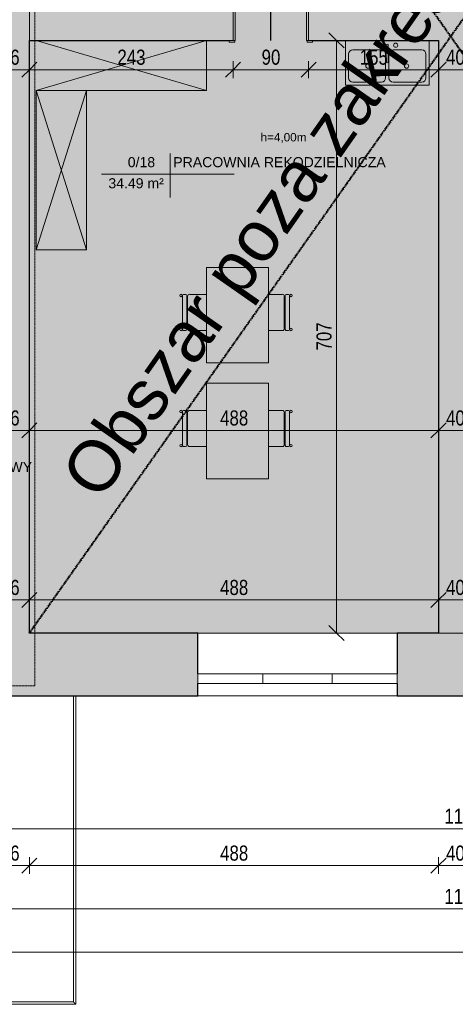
# Model space of a CAD drawing. Header units: centimetres. Extents: x 14786 to 20326, y -10865 to -8494.
# Tile 12 of 22: x 16829 to 17349, y -10783 to -9609. Entities that reach past the tile are written whole.
import ezdxf

# ---------------------------------------------------------------- set-up
doc = ezdxf.new("R2010")
doc.units = ezdxf.units.CM
doc.linetypes.add('Aligning Line 1_8_', pattern=[0.635, 0.3175, -0.3175])
for name, color, linetype, lineweight in [('A-ANNO-DIMS', 211, 'Continuous', 9), ('A-ANNO-DIMS-100', 211, 'Continuous', 9), ('A-AREA-IDEN', 2, 'Continuous', 9), ('A-DETL', 90, 'Continuous', 9), ('A-DETL-GENF', 92, 'Continuous', 9), ('A-DETL-MEDM', 33, 'Continuous', 25), ('A-DETL-THIN', 151, 'Continuous', 9), ('A-DOOR', 31, 'Continuous', 9), ('A-DOOR-FRAM', 31, 'Continuous', 18), ('A-FLOR-HRAL', 11, 'Continuous', 9), ('A-GLAZ', 151, 'Continuous', 9), ('A-WALL', 113, 'Continuous', 9), ('A-WALL-PATT', 111, 'Continuous', 25), ('G-ANNO-TEXT', 231, 'Continuous', 9), ('I-FURN', 30, 'Continuous', 9), ('I-WALL', 2, 'Continuous', 9), ('P-SANR-FIXT', 6, 'Continuous', 9)]:
    doc.layers.add(name, color=color, linetype=linetype, lineweight=lineweight)
doc.styles.add('Arial', font='arial.ttf', dxfattribs={"height": 12})
doc.styles.add('Arial_2', font='arial.ttf', dxfattribs={"width": 0.8, "height": 18})
doc.styles.add('Arial_3', font='arial.ttf', dxfattribs={"height": 10})
doc.styles.add('Arial_5', font='arial.ttf', dxfattribs={"height": 60})
doc.dimstyles.new('Przekątna_-_1_8_mm_Arial', dxfattribs={"dimscale": 30.48, "dimtxt": 18.364669, "dimasz": 0.590551, "dimexe": 0.328084, "dimexo": 0.0625, "dimgap": 0.016404, "dimtad": 1, "dimdec": 0, "dimdsep": 46, "dimtxsty": 'Arial_2', "dimblk1": 'OBLIQUE', "dimblk2": 'OBLIQUE', "dimsah": 1, "dimcen": 0.09, "dimazin": 0, "dimtfac": 1, "dimtdec": 4, "dimtix": 1, "dimtmove": 0, "dimatfit": 3, "dimfxl": 0.328084, "dimfxlon": 1, "dimtvp": 1, "dimtolj": 1, "dimtzin": 0, "dimarcsym": 2})

# ---------------------------------------------------------------- blocks, each defined once
blk = doc.blocks.new('Drzwi-wewnętrzne-jednoskrzydłowe-dwupanelowe-drewniane - 900 x 2100mm-321364-3_Poziom parteru')
at = {"layer": 'A-DOOR', "lineweight": 18}
for p, q in [((42.5, 111.1825), (39, 111.1825)), ((39, 111.1825), (39, 26.1825)), ((42.5, 26.1825), (42.5, 111.1825)), ((39, 26.1825), (42.5, 26.1825))]:
    blk.add_line(p, q, dxfattribs=at)
at = {"layer": 'A-DOOR'}
for p, q in [((-43.135, 28.1825), (-49.635, 28.1825)), ((-49.635, 28.1825), (-49.635, 26.1825)), ((-49.635, 26.1825), (-43.135, 26.1825)), ((-43.135, 26.1825), (-43.135, 28.1825)), ((49.635, 28.1825), (43.135, 28.1825)), ((43.135, 28.1825), (43.135, 26.1825)), ((43.135, 26.1825), (49.635, 26.1825)), ((49.635, 26.1825), (49.635, 28.1825)), ((-43.135, -26.8175), (-49.635, -26.8175)), ((-49.635, -26.8175), (-49.635, -28.8175)), ((-49.635, -28.8175), (-43.135, -28.8175)), ((-43.135, -28.8175), (-43.135, -26.8175)), ((49.635, -26.8175), (43.135, -26.8175)), ((43.135, -26.8175), (43.135, -28.8175)), ((43.135, -28.8175), (49.635, -28.8175)), ((49.635, -28.8175), (49.635, -26.8175))]:
    blk.add_line(p, q, dxfattribs=at)
blk.add_arc((42.5, 26.1825), 85, 90, 180, dxfattribs=at)
at = {"layer": 'A-DOOR-FRAM'}
for p, q in [((-42.5, 26.1825), (-45, 26.1825)), ((-45, 26.1825), (-45, -26.8175)), ((-42.5, 22.6825), (-42.5, 26.1825)), ((42.5, 26.1825), (42.5, 22.6825)), ((45, 26.1825), (42.5, 26.1825)), ((45, -26.8175), (45, 26.1825)), ((-41.23, 22.6825), (-42.5, 22.6825)), ((-42.5, -26.8175), (-42.5, 19.19)), ((-42.5, 19.19), (-41.23, 19.19)), ((-41.23, 19.19), (-41.23, 22.6825)), ((42.5, 22.6825), (41.23, 22.6825)), ((41.23, 22.6825), (41.23, 19.19)), ((41.23, 19.19), (42.5, 19.19)), ((42.5, 19.19), (42.5, -26.8175)), ((-45, -26.8175), (-42.5, -26.8175)), ((42.5, -26.8175), (45, -26.8175))]:
    blk.add_line(p, q, dxfattribs=at)
blk = doc.blocks.new('Krzesło Breuera - Krzesło Breuera-494065-3_Poziom parteru')
at = {"layer": 'I-FURN'}
for p, q in [((-21.6, 7.1), (-21.6, -12.7)), ((21.6, -12.7), (21.6, 7.1)), ((-21.6, -17.6), (-21.6, -20.1)), ((20.3, -16.3), (-20.3, -16.3)), ((-20.3, -21.3), (20.3, -21.3)), ((-19.1, -15.2), (19, -15.2)), ((21.6, -20.1), (21.6, -17.6))]:
    blk.add_line(p, q, dxfattribs=at)
for centre, radius, start, end in [((-20.3, -23.1), 1.51, 360, 180), ((-20.3, -23.1), 1.51, 180, 360), ((-19.1, -12.7), 2.54, 180, 270), ((-20.3, -17.6), 1.27, 90, 180), ((-20.3, -20.1), 1.27, 180, 270), ((20.4, -23.1), 1.51, 360, 180), ((20.4, -23.1), 1.51, 180, 360), ((19, -12.7), 2.54, 270, 360), ((20.3, -17.6), 1.27, 360, 90), ((20.3, -20.1), 1.27, 270, 360)]:
    blk.add_arc(centre, radius, start, end, dxfattribs=at)
blk = doc.blocks.new('Krzesło Breuera - Krzesło Breuera-V10-3_Poziom parteru')
at = {"layer": 'I-FURN'}
for p, q in [((-21.6, 17.6), (-21.6, 20.1)), ((-21.6, -3.8), (-21.6, 12.7)), ((-20.3, 21.3), (20.3, 21.3)), ((20.3, 16.3), (-20.3, 16.3)), ((-19.1, 15.2), (19, 15.2)), ((21.6, 20.1), (21.6, 17.6)), ((21.6, 12.7), (21.6, -3.8))]:
    blk.add_line(p, q, dxfattribs=at)
for centre, radius, start, end in [((-20.3, 23.1), 1.51, 0, 180), ((20.4, 23.1), 1.51, 0, 180), ((-20.3, 23.1), 1.51, 180, 0), ((-20.3, 20.1), 1.27, 90, 180), ((-20.3, 17.6), 1.27, 180, 270), ((-19.1, 12.7), 2.54, 90, 180), ((20.4, 23.1), 1.51, 180, 0), ((19, 12.7), 2.54, 0, 90), ((20.3, 20.1), 1.27, 0, 90), ((20.3, 17.6), 1.27, 270, 0)]:
    blk.add_arc(centre, radius, start, end, dxfattribs=at)
blk = doc.blocks.new('Zlew kuchenny podwójny - 1000 x 535mm-496617-3_Poziom parteru')
at = {"layer": 'P-SANR-FIXT'}
for p, q in [((51.6, 27), (-48.4, 27)), ((-48.4, 27), (-48.4, -26.5)), ((51.6, -26.5), (51.6, 27)), ((-5.4, 15.6), (-39.5, 15.6)), ((0.3, 21.3), (0.3, 1.5)), ((2.8, 21.3), (2.8, 1.5)), ((42.7, 15.6), (8.6, 15.6)), ((-44.6, 10.5), (-44.6, -17.6)), ((-0.3, 10.5), (-0.3, -17.6)), ((3.5, 10.5), (3.5, -17.6)), ((47.8, -17.6), (47.8, 10.5)), ((-39.5, -22.7), (-5.4, -22.7)), ((8.6, -22.7), (42.7, -22.7)), ((-48.4, -26.5), (51.6, -26.5))]:
    blk.add_line(p, q, dxfattribs=at)
for centre, radius, start, end in [((-8.4, 21.3), 2.54, 360, 180), ((11.6, 21.3), 2.54, 360, 180), ((-39.5, 10.5), 5.08, 90, 180), ((-8.4, 21.3), 2.54, 180, 360), ((-5.4, 10.5), 5.08, 360, 90), ((1.6, 21.3), 1.27, 360, 180), ((8.6, 10.5), 5.08, 90, 180), ((11.6, 21.3), 2.54, 180, 360), ((42.7, 10.5), 5.08, 360, 90), ((1.6, 1.5), 1.27, 180, 0), ((-21.5, -3.6), 2.54, 0, 180), ((-21.5, -3.6), 2.54, 180, 360), ((24.7, -3.6), 2.54, 0, 180), ((24.7, -3.6), 2.54, 180, 360), ((-39.5, -17.6), 5.08, 180, 270), ((-5.4, -17.6), 5.08, 270, 0), ((8.6, -17.6), 5.08, 180, 270), ((42.7, -17.6), 5.08, 270, 0)]:
    blk.add_arc(centre, radius, start, end, dxfattribs=at)
blk = doc.blocks.new('Poręcz - Poręcz-564848-3_Poziom parteru')
at = {"layer": 'A-FLOR-HRAL'}
for p, q in [((16893.1, -10415.5), (16893.1, -10780.2)), ((16896.1, -10783.2), (16896.1, -10415.5)), ((16893.1, -10780.2), (16783.6, -10780.2)), ((16783.6, -10780.2), (16783.6, -10783.2)), ((16783.6, -10783.2), (16896.1, -10783.2))]:
    blk.add_line(p, q, dxfattribs=at)
blk.add_open_spline([(16896.1, -10783.2), (16896.1, -10783.2), (16896.1, -10783.2), (16896, -10783.1), (16895.9, -10783), (16895.8, -10782.9), (16895.8, -10782.8), (16895.7, -10782.8), (16895.5, -10782.6), (16895.4, -10782.5), (16895.3, -10782.4), (16895.2, -10782.3), (16895.1, -10782.2), (16895, -10782.1), (16894.9, -10782), (16894.8, -10781.9), (16894.7, -10781.8), (16894.6, -10781.7), (16894.5, -10781.6), (16894.4, -10781.5), (16894.3, -10781.4), (16894.2, -10781.3), (16894.1, -10781.2), (16894, -10781.1), (16894, -10781.1), (16893.9, -10781), (16893.8, -10780.9), (16893.7, -10780.8), (16893.6, -10780.7), (16893.5, -10780.6), (16893.4, -10780.5), (16893.3, -10780.4), (16893.2, -10780.3), (16893.1, -10780.2), (16893.1, -10780.2), (16893.1, -10780.2)], degree=3, knots=[0, 0, 0, 0, 0.083333, 0.125, 0.166667, 0.208333, 0.229167, 0.25, 0.291667, 0.333333, 0.354167, 0.375, 0.395833, 0.416667, 0.4375, 0.458333, 0.479167, 0.5, 0.520833, 0.541667, 0.5625, 0.583333, 0.604167, 0.625, 0.645833, 0.666667, 0.6875, 0.708333, 0.75, 0.770833, 0.791667, 0.833333, 0.875, 0.916667, 1, 1, 1, 1], dxfattribs=at)
blk = doc.blocks.new('Aluminum_2 szybowe - 160x140-V12-3_Poziom parteru')
at = {"layer": 'A-GLAZ'}
for p, q in [((-137.2, 25.2), (22.8, 25.2)), ((-137.2, 13.7), (-137.2, 25.2)), ((22.8, 25.2), (22.8, 13.7)), ((22.8, 13.7), (-137.2, 13.7))]:
    blk.add_line(p, q, dxfattribs=at)
blk = doc.blocks.new('Aluminum_2 szybowe - 160x140-V13-3_Poziom parteru')
at = {"layer": 'A-GLAZ'}
for p, q in [((-137.2, 25.2), (22.8, 25.2)), ((-137.2, 13.7), (-137.2, 25.2)), ((22.8, 25.2), (22.8, 13.7)), ((22.8, 13.7), (-137.2, 13.7))]:
    blk.add_line(p, q, dxfattribs=at)
blk = doc.blocks.new('Etyk_pom_1_mala - Etyk_pom_1_mala-219433-3_Poziom parteru')
at = {"layer": 'A-AREA-IDEN'}
for p, q in [((-0.096, 0.144), (-0.096, -0.378)), ((-0.915, -0.101), (0.666, -0.101))]:
    blk.add_line(p, q, dxfattribs=at)
blk = doc.blocks.new('DIMBLOCK7-3_Poziom parteru')
at = {"layer": 'A-ANNO-DIMS-100'}
for p, q in [((16794.6, -10098.8), (16794.6, -10088.8)), ((16794.6, -10098.8), (16803.6, -10089.8)), ((16840.6, -10098.8), (16840.6, -10088.8)), ((16840.6, -10098.8), (16849.6, -10089.8)), ((16794.6, -10098.8), (16785.6, -10107.8)), ((16794.6, -10098.8), (16840.6, -10098.8)), ((16794.6, -10098.8), (16794.6, -10108.8)), ((16840.6, -10098.8), (16831.6, -10107.8)), ((16840.6, -10098.8), (16840.6, -10108.8))]:
    blk.add_line(p, q, dxfattribs=at)
at = {"layer": 'A-ANNO-DIMS-100', "color": 0, "insert": (16806.6, -10075), "char_height": 18, "width": 26.445, "attachment_point": 1, "line_spacing_factor": 0.941778, "style": 'Arial_2'}
blk.add_mtext('46', dxfattribs=at)
blk = doc.blocks.new('_Oblique')
at = {"color": 0, "linetype": 'ByBlock', "lineweight": -2}
blk.add_line((-0.5, -0.5), (0.5, 0.5), dxfattribs=at)
blk = doc.blocks.new('DIMBLOCK8-3_Poziom parteru')
at = {"layer": 'A-ANNO-DIMS-100'}
for p, q in [((16840.6, -10098.8), (16840.6, -10088.8)), ((16840.6, -10098.8), (16849.6, -10089.8)), ((17328.6, -10098.8), (17328.6, -10088.8)), ((17328.6, -10098.8), (17337.6, -10089.8)), ((16840.6, -10098.8), (16831.6, -10107.8)), ((16840.6, -10098.8), (17328.6, -10098.8)), ((16840.6, -10098.8), (16840.6, -10108.8)), ((17328.6, -10098.8), (17319.6, -10107.8)), ((17328.6, -10098.8), (17328.6, -10108.8))]:
    blk.add_line(p, q, dxfattribs=at)
at = {"layer": 'A-ANNO-DIMS-100', "color": 0, "insert": (17068.1, -10075), "char_height": 18, "width": 39.668, "attachment_point": 1, "line_spacing_factor": 0.941778, "style": 'Arial_2'}
blk.add_mtext('488', dxfattribs=at)
blk = doc.blocks.new('DIMBLOCK9-3_Poziom parteru')
at = {"layer": 'A-ANNO-DIMS-100'}
for p, q in [((17328.6, -10098.8), (17328.6, -10088.8)), ((17328.6, -10098.8), (17337.6, -10089.8)), ((17368.6, -10098.8), (17368.6, -10088.8)), ((17368.6, -10098.8), (17377.6, -10089.8)), ((17328.6, -10098.8), (17319.6, -10107.8)), ((17328.6, -10098.8), (17368.6, -10098.8)), ((17328.6, -10098.8), (17328.6, -10108.8)), ((17368.6, -10098.8), (17359.6, -10107.8)), ((17368.6, -10098.8), (17368.6, -10108.8))]:
    blk.add_line(p, q, dxfattribs=at)
at = {"layer": 'A-ANNO-DIMS-100', "color": 0, "insert": (17337.6, -10075), "char_height": 18, "width": 26.445, "attachment_point": 1, "line_spacing_factor": 0.941778, "style": 'Arial_2'}
blk.add_mtext('40', dxfattribs=at)
blk = doc.blocks.new('DIMBLOCK78-3_Poziom parteru')
at = {"layer": 'A-ANNO-DIMS-100'}
for p, q in [((16794.6, -9668.7), (16794.6, -9658.7)), ((16794.6, -9668.7), (16803.6, -9659.7)), ((16840.6, -9668.7), (16840.6, -9658.7)), ((16840.6, -9668.7), (16849.6, -9659.7)), ((16794.6, -9668.7), (16785.6, -9677.7)), ((16794.6, -9668.7), (16840.6, -9668.7)), ((16794.6, -9668.7), (16794.6, -9678.7)), ((16840.6, -9668.7), (16831.6, -9677.7)), ((16840.6, -9668.7), (16840.6, -9678.7))]:
    blk.add_line(p, q, dxfattribs=at)
at = {"layer": 'A-ANNO-DIMS-100', "color": 0, "insert": (16806.6, -9644.8), "char_height": 18, "width": 26.445, "attachment_point": 1, "line_spacing_factor": 0.941778, "style": 'Arial_2'}
blk.add_mtext('46', dxfattribs=at)
blk = doc.blocks.new('DIMBLOCK79-3_Poziom parteru')
at = {"layer": 'A-ANNO-DIMS-100'}
for p, q in [((16840.6, -9668.7), (16840.6, -9658.7)), ((16840.6, -9668.7), (16849.6, -9659.7)), ((17083.6, -9668.7), (17083.6, -9658.7)), ((17083.6, -9668.7), (17092.6, -9659.7)), ((16840.6, -9668.7), (16831.6, -9677.7)), ((16840.6, -9668.7), (17083.6, -9668.7)), ((16840.6, -9668.7), (16840.6, -9678.7)), ((17083.6, -9668.7), (17074.6, -9677.7)), ((17083.6, -9668.7), (17083.6, -9678.7))]:
    blk.add_line(p, q, dxfattribs=at)
at = {"layer": 'A-ANNO-DIMS-100', "color": 0, "insert": (16945.6, -9644.8), "char_height": 18, "width": 39.668, "attachment_point": 1, "line_spacing_factor": 0.941778, "style": 'Arial_2'}
blk.add_mtext('243', dxfattribs=at)
blk = doc.blocks.new('DIMBLOCK80-3_Poziom parteru')
at = {"layer": 'A-ANNO-DIMS-100'}
for p, q in [((17083.6, -9668.7), (17083.6, -9658.7)), ((17083.6, -9668.7), (17092.6, -9659.7)), ((17173.6, -9668.7), (17173.6, -9658.7)), ((17173.6, -9668.7), (17182.6, -9659.7)), ((17083.6, -9668.7), (17074.6, -9677.7)), ((17083.6, -9668.7), (17173.6, -9668.7)), ((17083.6, -9668.7), (17083.6, -9678.7)), ((17173.6, -9668.7), (17164.6, -9677.7)), ((17173.6, -9668.7), (17173.6, -9678.7))]:
    blk.add_line(p, q, dxfattribs=at)
at = {"layer": 'A-ANNO-DIMS-100', "color": 0, "insert": (17117.6, -9644.8), "char_height": 18, "width": 26.445, "attachment_point": 1, "line_spacing_factor": 0.941778, "style": 'Arial_2'}
blk.add_mtext('90', dxfattribs=at)
blk = doc.blocks.new('DIMBLOCK81-3_Poziom parteru')
at = {"layer": 'A-ANNO-DIMS-100'}
for p, q in [((17173.6, -9668.7), (17173.6, -9658.7)), ((17173.6, -9668.7), (17182.6, -9659.7)), ((17328.6, -9668.7), (17328.6, -9658.7)), ((17328.6, -9668.7), (17337.6, -9659.7)), ((17173.6, -9668.7), (17164.6, -9677.7)), ((17173.6, -9668.7), (17328.6, -9668.7)), ((17173.6, -9668.7), (17173.6, -9678.7)), ((17328.6, -9668.7), (17319.6, -9677.7)), ((17328.6, -9668.7), (17328.6, -9678.7))]:
    blk.add_line(p, q, dxfattribs=at)
at = {"layer": 'A-ANNO-DIMS-100', "color": 0, "insert": (17234.6, -9644.8), "char_height": 18, "width": 39.668, "attachment_point": 1, "line_spacing_factor": 0.941778, "style": 'Arial_2'}
blk.add_mtext('155', dxfattribs=at)
blk = doc.blocks.new('DIMBLOCK82-3_Poziom parteru')
at = {"layer": 'A-ANNO-DIMS-100'}
for p, q in [((17328.6, -9668.7), (17328.6, -9658.7)), ((17328.6, -9668.7), (17337.6, -9659.7)), ((17368.6, -9668.7), (17368.6, -9658.7)), ((17368.6, -9668.7), (17377.6, -9659.7)), ((17328.6, -9668.7), (17319.6, -9677.7)), ((17328.6, -9668.7), (17368.6, -9668.7)), ((17328.6, -9668.7), (17328.6, -9678.7)), ((17368.6, -9668.7), (17359.6, -9677.7)), ((17368.6, -9668.7), (17368.6, -9678.7))]:
    blk.add_line(p, q, dxfattribs=at)
at = {"layer": 'A-ANNO-DIMS-100', "color": 0, "insert": (17337.6, -9644.8), "char_height": 18, "width": 26.445, "attachment_point": 1, "line_spacing_factor": 0.941778, "style": 'Arial_2'}
blk.add_mtext('40', dxfattribs=at)
blk = doc.blocks.new('DIMBLOCK103-3_Poziom parteru')
at = {"layer": 'A-ANNO-DIMS-100'}
for p, q in [((15120.6, -10721.2), (15120.6, -10711.2)), ((15120.6, -10721.2), (15129.6, -10712.2)), ((17920.6, -10721.2), (17920.6, -10711.2)), ((17920.6, -10721.2), (17929.6, -10712.2)), ((15120.6, -10721.2), (15111.6, -10730.2)), ((15120.6, -10721.2), (17920.6, -10721.2)), ((15120.6, -10721.2), (15120.6, -10731.2)), ((17920.6, -10721.2), (17911.6, -10730.2)), ((17920.6, -10721.2), (17920.6, -10731.2))]:
    blk.add_line(p, q, dxfattribs=at)
at = {"layer": 'A-ANNO-DIMS-100', "color": 0, "insert": (16498.6, -10697.3), "char_height": 18, "width": 52.89, "attachment_point": 1, "line_spacing_factor": 0.941778, "style": 'Arial_2'}
blk.add_mtext('2800', dxfattribs=at)
blk = doc.blocks.new('DIMBLOCK106-3_Poziom parteru')
at = {"layer": 'A-ANNO-DIMS-100'}
for p, q in [((16794.6, -10669.5), (16794.6, -10659.5)), ((16794.6, -10669.5), (16803.6, -10660.5)), ((17920.6, -10669.5), (17920.6, -10659.5)), ((17920.6, -10669.5), (17929.6, -10660.5)), ((16794.6, -10669.5), (16785.6, -10678.5)), ((16794.6, -10669.5), (17920.6, -10669.5)), ((16794.6, -10669.5), (16794.6, -10679.5)), ((17920.6, -10669.5), (17911.6, -10678.5)), ((17920.6, -10669.5), (17920.6, -10679.5))]:
    blk.add_line(p, q, dxfattribs=at)
at = {"layer": 'A-ANNO-DIMS-100', "color": 0, "insert": (17335.6, -10645.6), "char_height": 18, "width": 52.89, "attachment_point": 1, "line_spacing_factor": 0.941778, "style": 'Arial_2'}
blk.add_mtext('1126', dxfattribs=at)
blk = doc.blocks.new('DIMBLOCK107-3_Poziom parteru')
at = {"layer": 'A-ANNO-DIMS-100'}
for p, q in [((16794.6, -10573.8), (16794.6, -10563.8)), ((16794.6, -10573.8), (16803.6, -10564.8)), ((17920.6, -10573.8), (17920.6, -10563.8)), ((17920.6, -10573.8), (17929.6, -10564.8)), ((16794.6, -10573.8), (16785.6, -10582.8)), ((17920.6, -10573.8), (16794.6, -10573.8)), ((16794.6, -10573.8), (16794.6, -10583.8)), ((17920.6, -10573.8), (17911.6, -10582.8)), ((17920.6, -10573.8), (17920.6, -10583.8))]:
    blk.add_line(p, q, dxfattribs=at)
at = {"layer": 'A-ANNO-DIMS-100', "color": 0, "insert": (17335.6, -10549.9), "char_height": 18, "width": 52.89, "attachment_point": 1, "line_spacing_factor": 0.941778, "style": 'Arial_2'}
blk.add_mtext('1126', dxfattribs=at)
blk = doc.blocks.new('DIMBLOCK114-3_Poziom parteru')
at = {"layer": 'A-ANNO-DIMS-100'}
for p, q in [((16794.6, -10301), (16794.6, -10291)), ((16794.6, -10301), (16803.6, -10292)), ((16840.6, -10301), (16840.6, -10291)), ((16840.6, -10301), (16849.6, -10292)), ((16794.6, -10301), (16785.6, -10310)), ((16794.6, -10301), (16840.6, -10301)), ((16794.6, -10301), (16794.6, -10311)), ((16840.6, -10301), (16831.6, -10310)), ((16840.6, -10301), (16840.6, -10311))]:
    blk.add_line(p, q, dxfattribs=at)
at = {"layer": 'A-ANNO-DIMS-100', "color": 0, "insert": (16806.6, -10277.1), "char_height": 18, "width": 26.445, "attachment_point": 1, "line_spacing_factor": 0.941778, "style": 'Arial_2'}
blk.add_mtext('46', dxfattribs=at)
blk = doc.blocks.new('DIMBLOCK115-3_Poziom parteru')
at = {"layer": 'A-ANNO-DIMS-100'}
for p, q in [((16840.6, -10301), (16840.6, -10291)), ((16840.6, -10301), (16849.6, -10292)), ((17328.6, -10301), (17328.6, -10291)), ((17328.6, -10301), (17337.6, -10292)), ((16840.6, -10301), (16831.6, -10310)), ((16840.6, -10301), (17328.6, -10301)), ((16840.6, -10301), (16840.6, -10311)), ((17328.6, -10301), (17319.6, -10310)), ((17328.6, -10301), (17328.6, -10311))]:
    blk.add_line(p, q, dxfattribs=at)
at = {"layer": 'A-ANNO-DIMS-100', "color": 0, "insert": (17068.1, -10277.1), "char_height": 18, "width": 39.668, "attachment_point": 1, "line_spacing_factor": 0.941778, "style": 'Arial_2'}
blk.add_mtext('488', dxfattribs=at)
blk = doc.blocks.new('DIMBLOCK116-3_Poziom parteru')
at = {"layer": 'A-ANNO-DIMS-100'}
for p, q in [((17328.6, -10301), (17328.6, -10291)), ((17328.6, -10301), (17337.6, -10292)), ((17368.6, -10301), (17368.6, -10291)), ((17368.6, -10301), (17377.6, -10292)), ((17328.6, -10301), (17319.6, -10310)), ((17328.6, -10301), (17368.6, -10301)), ((17328.6, -10301), (17328.6, -10311)), ((17368.6, -10301), (17359.6, -10310)), ((17368.6, -10301), (17368.6, -10311))]:
    blk.add_line(p, q, dxfattribs=at)
at = {"layer": 'A-ANNO-DIMS-100', "color": 0, "insert": (17337.6, -10277.1), "char_height": 18, "width": 26.445, "attachment_point": 1, "line_spacing_factor": 0.941778, "style": 'Arial_2'}
blk.add_mtext('40', dxfattribs=at)
blk = doc.blocks.new('DIMBLOCK151-3_Poziom parteru')
at = {"layer": 'A-ANNO-DIMS-100'}
for p, q in [((17206.9, -9633.7), (17197.9, -9624.7)), ((17206.9, -9633.7), (17196.9, -9633.7)), ((17206.9, -9633.7), (17206.9, -10340.5)), ((17206.9, -9633.7), (17215.9, -9642.7)), ((17206.9, -9633.7), (17216.9, -9633.7)), ((17206.9, -10340.5), (17197.9, -10331.5)), ((17206.9, -10340.5), (17196.9, -10340.5)), ((17206.9, -10340.5), (17215.9, -10349.5)), ((17206.9, -10340.5), (17216.9, -10340.5))]:
    blk.add_line(p, q, dxfattribs=at)
at = {"layer": 'A-ANNO-DIMS-100', "color": 0, "insert": (17183, -10003.6), "char_height": 18, "width": 39.668, "attachment_point": 1, "rotation": 90, "line_spacing_factor": 0.941778, "style": 'Arial_2'}
blk.add_mtext('707', dxfattribs=at)
blk = doc.blocks.new('DIMBLOCK173-3_Poziom parteru')
at = {"layer": 'A-ANNO-DIMS-100'}
for p, q in [((16794.6, -10617.8), (16794.6, -10607.8)), ((16794.6, -10617.8), (16803.6, -10608.8)), ((16840.6, -10617.8), (16840.6, -10607.8)), ((16840.6, -10617.8), (16849.6, -10608.8)), ((16794.6, -10617.8), (16785.6, -10626.8)), ((16794.6, -10617.8), (16840.6, -10617.8)), ((16794.6, -10617.8), (16794.6, -10627.8)), ((16840.6, -10617.8), (16831.6, -10626.8)), ((16840.6, -10617.8), (16840.6, -10627.8))]:
    blk.add_line(p, q, dxfattribs=at)
at = {"layer": 'A-ANNO-DIMS-100', "color": 0, "insert": (16806.6, -10593.9), "char_height": 18, "width": 26.445, "attachment_point": 1, "line_spacing_factor": 0.941778, "style": 'Arial_2'}
blk.add_mtext('46', dxfattribs=at)
blk = doc.blocks.new('DIMBLOCK174-3_Poziom parteru')
at = {"layer": 'A-ANNO-DIMS-100'}
for p, q in [((16840.6, -10617.8), (16840.6, -10607.8)), ((16840.6, -10617.8), (16849.6, -10608.8)), ((17328.6, -10617.8), (17328.6, -10607.8)), ((17328.6, -10617.8), (17337.6, -10608.8)), ((16840.6, -10617.8), (16831.6, -10626.8)), ((16840.6, -10617.8), (17328.6, -10617.8)), ((16840.6, -10617.8), (16840.6, -10627.8)), ((17328.6, -10617.8), (17319.6, -10626.8)), ((17328.6, -10617.8), (17328.6, -10627.8))]:
    blk.add_line(p, q, dxfattribs=at)
at = {"layer": 'A-ANNO-DIMS-100', "color": 0, "insert": (17068.1, -10593.9), "char_height": 18, "width": 39.668, "attachment_point": 1, "line_spacing_factor": 0.941778, "style": 'Arial_2'}
blk.add_mtext('488', dxfattribs=at)
blk = doc.blocks.new('DIMBLOCK175-3_Poziom parteru')
at = {"layer": 'A-ANNO-DIMS-100'}
for p, q in [((17328.6, -10617.8), (17328.6, -10607.8)), ((17328.6, -10617.8), (17337.6, -10608.8)), ((17368.6, -10617.8), (17368.6, -10607.8)), ((17368.6, -10617.8), (17377.6, -10608.8)), ((17328.6, -10617.8), (17319.6, -10626.8)), ((17328.6, -10617.8), (17368.6, -10617.8)), ((17328.6, -10617.8), (17328.6, -10627.8)), ((17368.6, -10617.8), (17359.6, -10626.8)), ((17368.6, -10617.8), (17368.6, -10627.8))]:
    blk.add_line(p, q, dxfattribs=at)
at = {"layer": 'A-ANNO-DIMS-100', "color": 0, "insert": (17337.6, -10593.9), "char_height": 18, "width": 26.445, "attachment_point": 1, "line_spacing_factor": 0.941778, "style": 'Arial_2'}
blk.add_mtext('40', dxfattribs=at)

msp = doc.modelspace()

# ---------------------------------------------------------------- hatches: boundary and pattern name
at = {"layer": 'A-DETL-GENF'}
h = msp.add_hatch(color=9, dxfattribs=at)
h.paths.add_polyline_path([(17368.62, -10340.49), (17368.62, -9633.71), (17573.62, -9633.71), (17573.62, -9580.71), (17173.62, -9580.71), (17173.62, -9633.71), (17328.62, -9633.71), (17328.62, -10340.49)])
h.paths.add_polyline_path([(16840.62, -9633.71), (17083.62, -9633.71), (17083.62, -9580.71), (16840.62, -9580.71)])
h.paths.add_polyline_path([(17779.17, -9633.71), (17845.62, -9633.71), (17845.62, -9580.71), (17663.62, -9580.71), (17663.62, -9633.71), (17717.62, -9633.71)])
h.paths.add_polyline_path([(17779.17, -9385.71), (17845.62, -9385.71), (17845.62, -9351.71), (17717.62, -9351.71), (17717.62, -9385.71), (17722.26, -9385.71)])
h.paths.add_polyline_path([(17617.62, -9385.71), (17617.62, -9351.71), (17612.62, -9351.71), (17612.62, -9237.71), (17628.49, -9237.71), (17628.49, -9231.71), (17612.62, -9231.71), (17612.62, -9015.71), (17618.62, -9015.71), (17618.62, -9009.71), (17612.62, -9009.71), (17612.62, -8917.71), (17606.62, -8917.71), (17606.62, -9009.71), (17600.62, -9009.71), (17600.62, -9015.71), (17606.62, -9015.71), (17606.62, -9231.71), (17590.76, -9231.71), (17590.76, -9237.71), (17606.62, -9237.71), (17606.73, -9349.71), (17607.26, -9349.71), (17607.26, -9351.71), (17602.62, -9351.71), (17602.62, -9385.71), (17612.99, -9385.71)])
h.paths.add_polyline_path([(17278.26, -9385.71), (17502.62, -9385.71), (17502.62, -9351.71), (17368.62, -9351.71), (17368.62, -9237.71), (17505.76, -9237.71), (17505.76, -9231.71), (17486.62, -9231.71), (17486.62, -9233.35), (17484.62, -9233.35), (17484.62, -9228.71), (17478.62, -9228.71), (17478.62, -9233.35), (17476.62, -9233.35), (17476.62, -9231.71), (17368.62, -9231.71), (17368.62, -9140.71), (17476.62, -9140.71), (17476.62, -9139.08), (17478.62, -9139.08), (17478.62, -9143.71), (17484.62, -9143.71), (17484.62, -9132.71), (17478.62, -9132.71), (17478.62, -9137.35), (17476.62, -9137.35), (17476.62, -9134.71), (17368.62, -9134.71), (17368.62, -9039.71), (17478.62, -9039.71), (17478.62, -9047.71), (17484.62, -9047.71), (17484.62, -9039.71), (17504.62, -9039.71), (17504.62, -9015.71), (17515.62, -9015.71), (17515.62, -9009.71), (17498.62, -9009.71), (17498.62, -9033.71), (17368.62, -9033.71), (17368.62, -8917.71), (17318.62, -8917.71), (17318.62, -9351.71), (17273.62, -9351.71), (17273.62, -9385.71), (17275.49, -9385.71)])
h.paths.add_polyline_path([(17058.62, -9385.71), (17183.62, -9385.71), (17183.62, -9351.71), (17138.62, -9351.71), (17138.62, -8917.71), (17128.62, -8917.71), (17128.62, -9351.71), (17053.62, -9351.71), (17053.62, -9385.71), (17058.26, -9385.71)])
h.paths.add_polyline_path([(16888.62, -9385.71), (16963.62, -9385.69), (16963.62, -9351.71), (16840.62, -9351.71), (16840.62, -9385.71)])
h.paths.add_polyline_path([(17740.62, -9237.71), (17845.62, -9237.71), (17845.62, -9231.71), (17742.62, -9231.83), (17742.62, -9233.35), (17740.62, -9233.35), (17740.62, -9228.71), (17734.62, -9228.71), (17734.62, -9233.35), (17732.62, -9233.35), (17732.62, -9231.71), (17713.49, -9231.71), (17713.49, -9237.71), (17734.62, -9237.71)])
h.paths.add_polyline_path([(17740.62, -9143.71), (17740.62, -9139.08), (17742.62, -9139.08), (17742.62, -9140.71), (17845.62, -9140.71), (17845.62, -9134.71), (17742.62, -9134.71), (17742.62, -9137.35), (17740.62, -9137.35), (17740.62, -9132.71), (17734.62, -9132.71), (17734.62, -9143.71), (17738.12, -9143.71)])
h.paths.add_polyline_path([(17738.12, -9047.71), (17740.62, -9047.71), (17740.62, -9039.71), (17845.62, -9039.71), (17845.62, -9033.71), (17720.62, -9033.71), (17720.62, -9009.71), (17703.62, -9009.71), (17703.62, -9015.71), (17714.62, -9015.71), (17714.62, -9039.71), (17734.62, -9039.71), (17734.62, -9047.71)])
msp.add_hatch(color=9, dxfattribs=at).paths.add_polyline_path([(17328.62, -10340.49), (17328.62, -9633.71), (17173.62, -9633.71), (17173.62, -9580.71), (17573.62, -9580.71), (17573.62, -9633.71), (17368.62, -9633.71), (17368.62, -10340.49), (17845.62, -10340.49), (17845.62, -9633.71), (17663.62, -9633.71), (17663.62, -9580.71), (17845.62, -9580.71), (17845.62, -9385.71), (17717.62, -9385.71), (17717.62, -9351.71), (17845.62, -9351.71), (17845.62, -9237.71), (17713.49, -9237.71), (17713.49, -9231.71), (17732.62, -9231.71), (17732.62, -9233.35), (17734.62, -9233.35), (17734.62, -9228.71), (17740.62, -9228.71), (17740.62, -9233.35), (17742.62, -9233.35), (17742.62, -9231.71), (17845.62, -9231.71), (17845.62, -9140.71), (17742.62, -9140.71), (17742.62, -9139.08), (17740.62, -9139.08), (17740.62, -9143.71), (17734.62, -9143.71), (17734.62, -9132.71), (17740.62, -9132.71), (17740.62, -9137.35), (17742.62, -9137.35), (17742.62, -9134.71), (17845.62, -9134.71), (17845.62, -9039.71), (17740.62, -9039.71), (17740.62, -9047.71), (17734.62, -9047.71), (17734.62, -9039.71), (17714.62, -9039.71), (17714.62, -9015.71), (17703.62, -9015.71), (17703.62, -9009.71), (17720.62, -9009.71), (17720.62, -9033.71), (17845.62, -9033.71), (17845.62, -8917.71), (17612.62, -8917.71), (17612.62, -9009.71), (17618.62, -9009.71), (17618.62, -9015.71), (17612.62, -9015.71), (17612.62, -9231.71), (17628.49, -9231.71), (17628.49, -9237.71), (17612.62, -9237.71), (17612.62, -9351.71), (17617.62, -9351.71), (17617.62, -9385.71), (17602.62, -9385.71), (17602.62, -9351.71), (17607.26, -9351.71), (17607.26, -9349.71), (17606.62, -9349.71), (17606.62, -9237.71), (17590.76, -9237.71), (17590.76, -9231.71), (17606.62, -9231.71), (17606.62, -9015.71), (17600.62, -9015.71), (17600.62, -9009.71), (17606.62, -9009.71), (17606.62, -8917.71), (17368.62, -8917.71), (17368.62, -9033.71), (17498.62, -9033.71), (17498.62, -9009.71), (17515.62, -9009.71), (17515.62, -9015.71), (17504.62, -9015.71), (17504.62, -9039.71), (17484.62, -9039.71), (17484.62, -9047.71), (17478.62, -9047.71), (17478.62, -9039.71), (17368.62, -9039.71), (17368.62, -9134.71), (17476.62, -9134.71), (17476.62, -9137.35), (17478.62, -9137.35), (17478.62, -9132.71), (17484.62, -9132.71), (17484.62, -9143.71), (17478.62, -9143.71), (17478.62, -9139.08), (17476.62, -9139.08), (17476.62, -9140.71), (17368.62, -9140.71), (17368.62, -9231.71), (17476.62, -9231.82), (17476.62, -9233.35), (17478.62, -9233.35), (17478.62, -9228.71), (17484.62, -9228.71), (17484.62, -9233.35), (17486.62, -9233.35), (17486.62, -9231.71), (17505.76, -9231.71), (17505.76, -9237.71), (17368.62, -9237.71), (17368.62, -9351.71), (17502.62, -9351.71), (17502.62, -9385.71), (17273.62, -9385.71), (17273.62, -9351.71), (17318.62, -9351.71), (17318.62, -8917.71), (17138.62, -8917.71), (17138.62, -9351.71), (17183.62, -9351.71), (17183.62, -9385.71), (17053.62, -9385.71), (17053.62, -9351.71), (17128.62, -9351.71), (17128.62, -8917.71), (16840.62, -8917.71), (16840.62, -9351.71), (16963.62, -9351.71), (16963.62, -9385.71), (16840.62, -9385.71), (16840.62, -9580.71), (17083.62, -9580.71), (17083.62, -9633.71), (16840.62, -9633.71), (16840.62, -10340.49), (17279.08, -10340.49)])
at = {"layer": 'A-WALL-PATT', "lineweight": 9}
h = msp.add_hatch(color=256, dxfattribs=at)
h.paths.add_polyline_path([(16794.62, -10415.49), (16840.62, -10415.49), (16840.62, -9559.1), (16794.62, -9559.1), (16794.62, -10411.92)])
h.paths.add_polyline_path([(16834.7, -9399.1), (16840.62, -9399.1), (16840.62, -8917.71), (16794.62, -8917.71), (16794.62, -9399.1), (16829.6, -9399.1)])
h = msp.add_hatch(color=256, dxfattribs=at)
h.paths.add_polyline_path([(17920.62, -10415.49), (17920.62, -10340.49), (17704.08, -10340.49), (17704.08, -10415.49), (17845.62, -10415.49)])
h.paths.add_polyline_path([(17466.62, -10415.49), (17466.62, -10340.49), (17279.08, -10340.49), (17279.08, -10415.49), (17368.62, -10415.49)])
h.paths.add_polyline_path([(17041.62, -10415.49), (17041.62, -10340.49), (16840.62, -10340.49), (16840.62, -10415.49), (16898.96, -10415.49)])

# ---------------------------------------------------------------- linework, layer by layer
at = {"layer": 'A-DETL', "linetype": 'Aligning Line 1_8_', "lineweight": 18}
for p, q in [((16847.07, -8806.42), (16847.07, -10403.49)), ((16847.07, -10403.49), (16187.07, -10403.49))]:
    msp.add_line(p, q, dxfattribs=at)
at = {"layer": 'A-DETL', "linetype": 'Aligning Line 1_8_', "lineweight": 50}
for p, q in [((17845.62, -8917.71), (16840.62, -10340.49)), ((16840.62, -8917.71), (17845.62, -10340.49))]:
    msp.add_line(p, q, dxfattribs=at)
at = {"layer": 'A-DETL-MEDM'}
msp.add_line((17128.62, -9633.71), (17128.62, -9522.71), dxfattribs=at)
at = {"layer": 'A-DETL-THIN'}
for p, q in [((16840.62, -8917.71), (16840.62, -10340.49)), ((16848.62, -9693.71), (17051.71, -9633.71)), ((17051.71, -9693.71), (16848.62, -9633.71)), ((17051.71, -9633.71), (16861.71, -9633.71)), ((17051.71, -9693.71), (17051.71, -9633.71)), ((16848.62, -9693.71), (17051.71, -9693.71)), ((16848.62, -9693.71), (16908.62, -9693.71)), ((16848.62, -9883.71), (16848.62, -9693.71)), ((16908.62, -9693.71), (16848.62, -9883.71)), ((16908.62, -9883.71), (16848.62, -9693.71)), ((16908.62, -9693.71), (16908.62, -9883.71)), ((16908.62, -9883.71), (16848.62, -9883.71)), ((17125.71, -9904.41), (17051.71, -9904.41)), ((17051.71, -9904.41), (17051.71, -10018.41)), ((17051.71, -9904.41), (17125.71, -9904.41)), ((17051.71, -10018.41), (17051.71, -9904.41)), ((17125.71, -10018.41), (17125.71, -9904.41)), ((17125.71, -9904.41), (17125.71, -10018.41)), ((17051.71, -10018.41), (17125.71, -10018.41)), ((17125.71, -10018.41), (17051.71, -10018.41)), ((17125.71, -10042.41), (17051.71, -10042.41)), ((17051.71, -10042.41), (17051.71, -10156.41)), ((17051.71, -10042.41), (17125.71, -10042.41)), ((17051.71, -10156.41), (17051.71, -10042.41)), ((17125.71, -10156.41), (17125.71, -10042.41)), ((17125.71, -10042.41), (17125.71, -10156.41)), ((17051.71, -10156.41), (17125.71, -10156.41)), ((17125.71, -10156.41), (17051.71, -10156.41)), ((16840.62, -10340.49), (17845.62, -10340.49))]:
    msp.add_line(p, q, dxfattribs=at)
at = {"layer": 'A-WALL', "lineweight": 25}
for p, q in [((16840.62, -10340.49), (16840.62, -9633.71)), ((17041.62, -10340.49), (16840.62, -10340.49)), ((17041.62, -10389.06), (17041.62, -10340.49)), ((17328.62, -10340.49), (17279.08, -10340.49)), ((17279.08, -10340.49), (17279.08, -10389.06)), ((17041.62, -10415.49), (17041.62, -10400.49)), ((17279.08, -10400.49), (17279.08, -10415.49)), ((16794.62, -10415.49), (17041.62, -10415.49)), ((17279.08, -10415.49), (17466.62, -10415.49))]:
    msp.add_line(p, q, dxfattribs=at)
at = {"layer": 'A-WALL'}
for p, q in [((17041.62, -10340.49), (17279.08, -10340.49)), ((17279.08, -10415.49), (17041.62, -10415.49))]:
    msp.add_line(p, q, dxfattribs=at)
at = {"layer": 'I-WALL', "lineweight": 25}
for p, q in [((16840.62, -9633.71), (17078.99, -9633.71)), ((17178.26, -9633.71), (17328.62, -9633.71)), ((17328.62, -9633.71), (17328.62, -10340.49))]:
    msp.add_line(p, q, dxfattribs=at)

# ---------------------------------------------------------------- block references
at = {"layer": 'A-AREA-IDEN', "xscale": 99.99999999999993, "yscale": 99.99999999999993, "zscale": 99.99999999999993}
msp.add_blockref('Etyk_pom_1_mala - Etyk_pom_1_mala-219433-3_Poziom parteru', (17018.17, -9783.13), dxfattribs=at)
at = {"layer": 'A-DOOR'}
msp.add_blockref('Drzwi-wewnętrzne-jednoskrzydłowe-dwupanelowe-drewniane - 900 x 2100mm-321364-3_Poziom parteru', (17128.62, -9606.9), dxfattribs=at)
at = {"layer": 'A-FLOR-HRAL'}
msp.add_blockref('Poręcz - Poręcz-564848-3_Poziom parteru', (0, 0), dxfattribs=at)
at = {"layer": 'A-GLAZ', "rotation": 180}
for name, p in [('Aluminum_2 szybowe - 160x140-V12-3_Poziom parteru', (17064.46, -10375.33)), ('Aluminum_2 szybowe - 160x140-V13-3_Poziom parteru', (17141.92, -10375.33))]:
    msp.add_blockref(name, p, dxfattribs=at)
at = {"layer": 'I-FURN', "rotation": 270}
for name, p in [('Krzesło Breuera - Krzesło Breuera-494065-3_Poziom parteru', (17044.57, -9958.19)), ('Krzesło Breuera - Krzesło Breuera-V10-3_Poziom parteru', (17129.49, -9958.19)), ('Krzesło Breuera - Krzesło Breuera-494065-3_Poziom parteru', (17044.57, -10096.63)), ('Krzesło Breuera - Krzesło Breuera-V10-3_Poziom parteru', (17129.49, -10096.63))]:
    msp.add_blockref(name, p, dxfattribs=at)
at = {"layer": 'P-SANR-FIXT'}
msp.add_blockref('Zlew kuchenny podwójny - 1000 x 535mm-496617-3_Poziom parteru', (17265.86, -9660.77), dxfattribs=at)

# ---------------------------------------------------------------- texts
at = {"layer": 'A-AREA-IDEN', "char_height": 12, "attachment_point": 1, "style": 'Arial'}
for s, insert, width in [('0/18', (16957.98, -9772.96), 42.4894), ('PRACOWNIA REKODZIELNICZA', (17012.26, -9772.96), 331.8986), ('34.49 m²', (16934.85, -9798.13), 85.7806), ('ŚCIOWY', (16775.9, -10136.45), 90.5907)]:
    msp.add_mtext(s, dxfattribs=dict(at, insert=insert, width=width))
at = {"layer": 'G-ANNO-TEXT', "color": 1, "insert": (16875.5, -10150.29), "char_height": 60, "width": 1664.3032, "attachment_point": 1, "rotation": 55.04302, "style": 'Arial_5'}
msp.add_mtext('Obszar poza zakresem opracowania', dxfattribs=at)
at = {"layer": 'G-ANNO-TEXT', "color": 7, "insert": (17116.34, -9744.23), "char_height": 10, "width": 64.9367, "attachment_point": 1, "style": 'Arial_3'}
msp.add_mtext('h=4,00m', dxfattribs=at)

# ---------------------------------------------------------------- dimensions: what is measured, and where the dimension line sits
at = {"layer": 'A-ANNO-DIMS'}
dim = msp.add_linear_dim(base=(17206.87, -10340.49), p1=(17196.87, -9633.71), p2=(17216.87, -10340.49), angle=90, dimstyle='Przekątna_-_1_8_mm_Arial', override={"dimpost": '<>', "dimfxl": 707.057713}, dxfattribs=at)
dim.commit()
dim.dimension.update_dxf_attribs({"geometry": 'DIMBLOCK151-3_Poziom parteru', "text_midpoint": (17197.18, -9987.1)})
for base, p1, p2, override, picture, middle in [((16840.62, -9668.7), (16794.62, -9658.7), (16840.62, -9658.7), {"dimpost": '<>', "dimfxl": 46}, 'DIMBLOCK78-3_Poziom parteru', (16817.62, -9659.01)), ((17083.62, -9668.7), (16840.62, -9658.7), (17083.62, -9658.7), {"dimpost": '<>', "dimfxl": 243}, 'DIMBLOCK79-3_Poziom parteru', (16962.12, -9659)), ((17173.62, -9668.7), (17083.62, -9658.7), (17173.62, -9658.7), {"dimpost": '<>', "dimfxl": 90}, 'DIMBLOCK80-3_Poziom parteru', (17128.62, -9659.01)), ((17328.62, -9668.7), (17173.62, -9658.7), (17328.62, -9658.7), {"dimpost": '<>', "dimfxl": 155}, 'DIMBLOCK81-3_Poziom parteru', (17251.12, -9659.01)), ((17368.62, -9668.7), (17328.62, -9658.7), (17368.62, -9658.7), {"dimpost": '<>', "dimfxl": 40}, 'DIMBLOCK82-3_Poziom parteru', (17348.62, -9659.01)), ((16840.62, -10098.85), (16794.62, -10088.85), (16840.62, -10088.85), {"dimpost": '<>', "dimfxl": 46}, 'DIMBLOCK7-3_Poziom parteru', (16817.62, -10089.16)), ((17328.62, -10098.85), (16840.62, -10088.85), (17328.62, -10088.85), {"dimpost": '<>', "dimfxl": 488}, 'DIMBLOCK8-3_Poziom parteru', (17084.62, -10089.16)), ((17368.62, -10098.85), (17328.62, -10088.85), (17368.62, -10088.85), {"dimpost": '<>', "dimfxl": 40}, 'DIMBLOCK9-3_Poziom parteru', (17348.62, -10089.16)), ((16840.62, -10300.96), (16794.62, -10290.96), (16840.62, -10290.96), {"dimpost": '<>', "dimfxl": 46}, 'DIMBLOCK114-3_Poziom parteru', (16817.62, -10291.27)), ((17328.62, -10300.96), (16840.62, -10290.96), (17328.62, -10290.96), {"dimpost": '<>', "dimfxl": 488}, 'DIMBLOCK115-3_Poziom parteru', (17084.62, -10291.27)), ((17368.62, -10300.96), (17328.62, -10290.96), (17368.62, -10290.96), {"dimpost": '<>', "dimfxl": 40}, 'DIMBLOCK116-3_Poziom parteru', (17348.62, -10291.27)), ((16794.62, -10573.79), (17920.62, -10563.79), (16794.62, -10563.79), {"dimpost": '<>', "dimfxl": 1126}, 'DIMBLOCK107-3_Poziom parteru', (17357.62, -10564.09)), ((16840.62, -10617.81), (16794.62, -10607.81), (16840.62, -10607.81), {"dimpost": '<>', "dimfxl": 46}, 'DIMBLOCK173-3_Poziom parteru', (16817.62, -10608.12)), ((17328.62, -10617.81), (16840.62, -10607.81), (17328.62, -10607.81), {"dimpost": '<>', "dimfxl": 488}, 'DIMBLOCK174-3_Poziom parteru', (17084.62, -10608.12)), ((17368.62, -10617.81), (17328.62, -10607.81), (17368.62, -10607.81), {"dimpost": '<>', "dimfxl": 40}, 'DIMBLOCK175-3_Poziom parteru', (17348.62, -10608.12)), ((17920.62, -10669.51), (16794.62, -10659.51), (17920.62, -10659.51), {"dimpost": '<>', "dimfxl": 1126}, 'DIMBLOCK106-3_Poziom parteru', (17357.62, -10659.82)), ((17920.62, -10721.21), (15120.62, -10711.21), (17920.62, -10711.21), {"dimpost": '<>', "dimfxl": 2800}, 'DIMBLOCK103-3_Poziom parteru', (16520.62, -10711.52))]:
    dim = msp.add_linear_dim(base=base, p1=p1, p2=p2, dimstyle='Przekątna_-_1_8_mm_Arial', override=override, dxfattribs=at)
    dim.commit()
    dim.dimension.update_dxf_attribs({"geometry": picture, "text_midpoint": middle})

doc.saveas('drawing.dxf')
